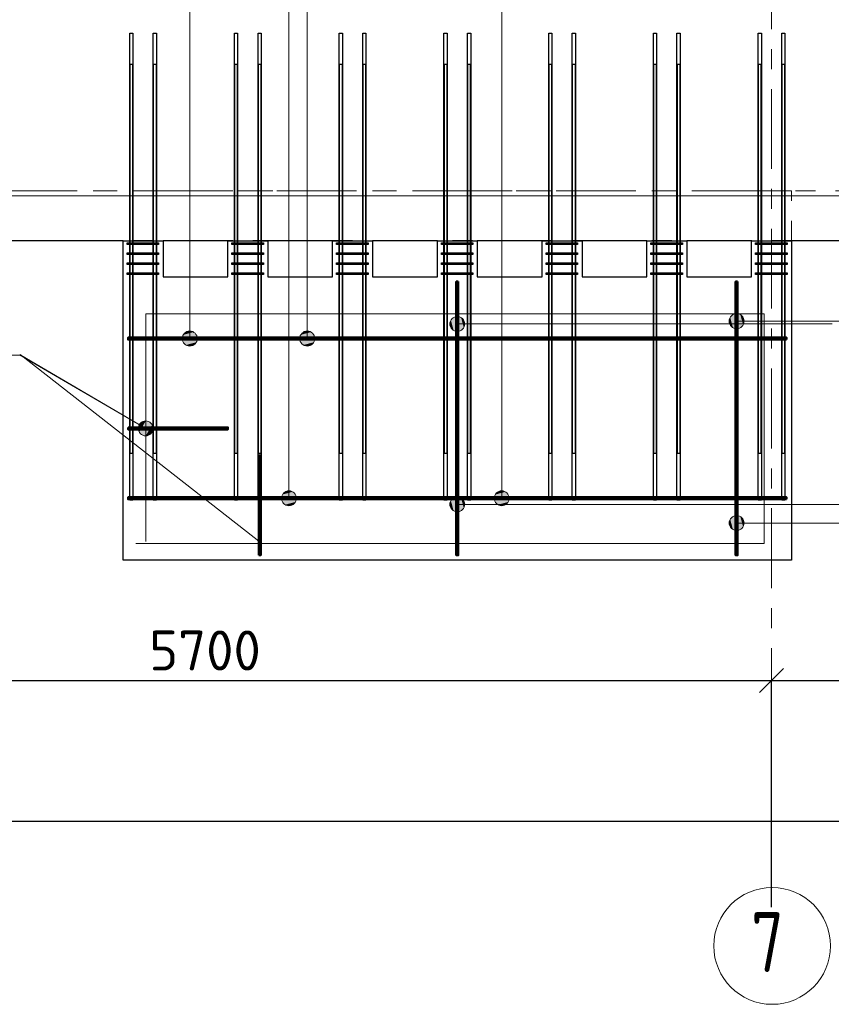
# Model space of a CAD drawing. Header units: metres. Extents: x -38 to 100, y -15 to 21.
# Tile 5 of 246: x 15.68 to 19.75, y -4.07 to 0.86. Entities that reach past the tile are written whole.
import ezdxf

# ---------------------------------------------------------------- set-up
doc = ezdxf.new("R2010")
doc.units = ezdxf.units.M
doc.header["$PDMODE"] = 65
for name, pattern in [('______11', [0.5, 0.4, -0.05, 0, -0.05]), ('______2', [0.0405, 0.03, -0.0105]), ('______3', [0.5, 0.4, -0.1]), ('______5', [1.1, 0.8, -0.1, 0.1, -0.1])]:
    doc.linetypes.add(name, pattern=pattern)
for name, color, linetype, lineweight in [('XR$1$Осевая линия (1)', 7, '______5', 13), ('XR$1$Размерная линия (1)', 7, 'Continuous', 13), ('XR$5$Арм. стержнями верхней зоны', 180, 'Continuous', 35), ('XR$5$Арм. стержнями нижней зоны', 180, 'Continuous', 35), ('XR$5$Арм.стержн. Арматура края', 96, 'Continuous', 35), ('XR$5$Арм.стержн. Хомут', 240, 'Continuous', 35), ('XR$5$Арм.стержн.горизонт. 1', 180, 'Continuous', 35), ('XR$5$Арм.стержн.горизонт. 2', 202, 'Continuous', 35), ('XR$5$Балка (1)', 7, '______3', 13), ('XR$5$Общий слой (1)_1', 7, 'Continuous', 13), ('XR$5$Перекрытие (1)', 7, 'Continuous', 35), ('XR$7$Арм. стержнями верхней зоны', 180, 'Continuous', 35), ('XR$7$Арм. стержнями нижней зоны', 180, 'Continuous', 35), ('XR$7$Арм.стержн. Арматура края', 96, 'Continuous', 35), ('XR$7$Арм.стержн. Хомут', 240, 'Continuous', 35), ('XR$7$Арм.стержн.горизонт. 1', 180, 'Continuous', 35), ('XR$7$Арм.стержн.горизонт. 2', 202, 'Continuous', 35), ('XR$7$Балка (1)', 7, '______3', 13), ('XR$7$Общий слой (1)_1', 7, 'Continuous', 13), ('XR$7$Перекрытие (1)', 7, 'Continuous', 35)]:
    doc.layers.add(name, color=color, linetype=linetype, lineweight=lineweight)
doc.styles.add('ISOCPEUR', font='txt')
doc.dimstyles.new('DIMSTYLE_3', dxfattribs={"dimtxt": 0.2, "dimasz": 0.2, "dimexe": 0, "dimexo": 0, "dimgap": 0.1, "dimtad": 2, "dimdec": 0, "dimlfac": 1000, "dimrnd": 5, "dimzin": 12, "dimdsep": 46, "dimtxsty": 'ISOCPEUR', "dimblk1": 'ALL_ML_STRICH', "dimblk2": 'ALL_ML_STRICH', "dimsah": 1, "dimcen": 0, "dimclrd": 7, "dimclre": 256, "dimclrt": 7, "dimadec": 0, "dimazin": 0, "dimtfac": 1, "dimtdec": 0, "dimtix": 1, "dimtmove": 2, "dimatfit": 3, "dimfxl": 0, "dimtzin": 0, "dimlwd": 0, "dimlwe": -3, "dimarcsym": 0})

# ---------------------------------------------------------------- blocks, each defined once
blk = doc.blocks.new('ALL_ML_STRICH')
at = {"color": 0, "linetype": 'ByBlock', "lineweight": -2}
for p, q in [((0, -0.5), (0, 0.5)), ((-0.3, -0.3), (0.3, 0.3)), ((-1, 0), (0.5, 0))]:
    blk.add_line(p, q, dxfattribs=at)
blk = doc.blocks.new('*D11')
at = {"layer": 'DEFPOINTS', "color": 7, "linetype": 'Continuous', "lineweight": 13, "transparency": 33554687}
for p in [(0.5, -3.1033), (61.6, -3.1401), (0.5, -3.1563)]:
    blk.add_point(p, dxfattribs=at)
at = {"layer": 'XR$1$Размерная линия (1)', "color": 9, "linetype": 'Continuous', "lineweight": -2, "true_color": 0xc7c7c7, "transparency": 33554687}
for p, q in [((0.5, -3.1233), (0.5, -3.1563)), ((61.6, -3.1563), (61.6, -3.1563))]:
    blk.add_line(p, q, dxfattribs=at)
at = {"layer": 'XR$1$Размерная линия (1)', "color": 7, "linetype": 'Continuous', "lineweight": -2, "transparency": 33554687}
blk.add_line((0.5, -3.1563), (61.6, -3.1563), dxfattribs=at)
at = {"layer": 'XR$1$Размерная линия (1)', "color": 7, "linetype": 'Continuous', "lineweight": 13, "transparency": 33554687, "xscale": 0.2, "yscale": 0.2, "zscale": 0.2, "rotation": 180}
blk.add_blockref('ALL_ML_STRICH', (0.5, -3.1563), dxfattribs=at)
at = {"layer": 'XR$1$Размерная линия (1)', "color": 7, "linetype": 'Continuous', "lineweight": 13, "transparency": 33554687, "xscale": 0.2, "yscale": 0.2, "zscale": 0.2}
blk.add_blockref('ALL_ML_STRICH', (61.6, -3.1563), dxfattribs=at)
at = {"layer": 'XR$1$Размерная линия (1)', "color": 7, "linetype": 'Continuous', "lineweight": 13, "transparency": 33554687, "insert": (31.1, -3.0063), "char_height": 0.2, "width": 1, "attachment_point": 5, "style": 'ISOCPEUR'}
blk.add_mtext('\\A1;{61100}', dxfattribs=at)
blk = doc.blocks.new('*D15')
at = {"layer": 'DEFPOINTS', "color": 7, "linetype": 'Continuous', "lineweight": 13, "transparency": 33554687}
for p in [(13.75, -2.452), (13.75, -3.5132), (19.45, -3.6075)]:
    blk.add_point(p, dxfattribs=at)
at = {"layer": 'XR$1$Размерная линия (1)', "color": 9, "linetype": 'Continuous', "lineweight": -2, "true_color": 0xc7c7c7, "transparency": 33554687}
for p, q in [((13.75, -3.4932), (13.75, -2.452)), ((19.45, -3.5875), (19.45, -2.452))]:
    blk.add_line(p, q, dxfattribs=at)
at = {"layer": 'XR$1$Размерная линия (1)', "color": 7, "linetype": 'Continuous', "lineweight": -2, "transparency": 33554687}
blk.add_line((13.75, -2.452), (19.45, -2.452), dxfattribs=at)
at = {"layer": 'XR$1$Размерная линия (1)', "color": 7, "linetype": 'Continuous', "lineweight": 13, "transparency": 33554687, "xscale": 0.2, "yscale": 0.2, "zscale": 0.2, "rotation": 180}
blk.add_blockref('ALL_ML_STRICH', (13.75, -2.452), dxfattribs=at)
at = {"layer": 'XR$1$Размерная линия (1)', "color": 7, "linetype": 'Continuous', "lineweight": 13, "transparency": 33554687, "xscale": 0.2, "yscale": 0.2, "zscale": 0.2}
blk.add_blockref('ALL_ML_STRICH', (19.45, -2.452), dxfattribs=at)
at = {"layer": 'XR$1$Размерная линия (1)', "color": 7, "linetype": 'Continuous', "lineweight": 13, "transparency": 33554687, "insert": (16.61, -2.302), "char_height": 0.2, "width": 0.8, "attachment_point": 5, "style": 'ISOCPEUR'}
blk.add_mtext('\\A1;{5700}', dxfattribs=at)
blk = doc.blocks.new('*D16')
at = {"layer": 'DEFPOINTS', "color": 7, "linetype": 'Continuous', "lineweight": 13, "transparency": 33554687}
for p in [(19.45, -2.452), (23.95, -3.5208), (19.45, -3.6075)]:
    blk.add_point(p, dxfattribs=at)
at = {"layer": 'XR$1$Размерная линия (1)', "color": 9, "linetype": 'Continuous', "lineweight": -2, "true_color": 0xc7c7c7, "transparency": 33554687}
for p, q in [((19.45, -3.5875), (19.45, -2.452)), ((23.95, -3.5008), (23.95, -2.452))]:
    blk.add_line(p, q, dxfattribs=at)
at = {"layer": 'XR$1$Размерная линия (1)', "color": 7, "linetype": 'Continuous', "lineweight": -2, "transparency": 33554687}
blk.add_line((19.45, -2.452), (23.95, -2.452), dxfattribs=at)
at = {"layer": 'XR$1$Размерная линия (1)', "color": 7, "linetype": 'Continuous', "lineweight": 13, "transparency": 33554687, "xscale": 0.2, "yscale": 0.2, "zscale": 0.2, "rotation": 180}
blk.add_blockref('ALL_ML_STRICH', (19.45, -2.452), dxfattribs=at)
at = {"layer": 'XR$1$Размерная линия (1)', "color": 7, "linetype": 'Continuous', "lineweight": 13, "transparency": 33554687, "xscale": 0.2, "yscale": 0.2, "zscale": 0.2}
blk.add_blockref('ALL_ML_STRICH', (23.95, -2.452), dxfattribs=at)
at = {"layer": 'XR$1$Размерная линия (1)', "color": 7, "linetype": 'Continuous', "lineweight": 13, "transparency": 33554687, "insert": (21.7, -2.302), "char_height": 0.2, "width": 0.8, "attachment_point": 5, "style": 'ISOCPEUR'}
blk.add_mtext('\\A1;{4500}', dxfattribs=at)

msp = doc.modelspace()

# ---------------------------------------------------------------- hatches: boundary and pattern name
at = {"layer": 'XR$5$Арм. стержнями верхней зоны', "linetype": 'Continuous', "lineweight": 13, "transparency": 33554687}
for points in [[(18.1294, -1.521), (18.0649, -1.521), (18.0596, -1.5398)], [(18.1294, -1.521), (18.0596, -1.5398), (18.1346, -1.5398)], [(18.1159, -1.5075), (18.0784, -1.5075), (18.0649, -1.521)], [(18.1159, -1.5075), (18.0649, -1.521), (18.1294, -1.521)], [(18.0784, -1.5075), (18.1159, -1.5075), (18.0971, -1.5023)], [(18.1346, -1.5398), (18.0596, -1.5398), (18.0649, -1.5585)], [(18.1346, -1.5398), (18.0649, -1.5585), (18.1294, -1.5585)], [(18.1294, -1.5585), (18.0649, -1.5585), (18.0784, -1.572)], [(18.1294, -1.5585), (18.0784, -1.572), (18.1159, -1.572)], [(18.1159, -1.572), (18.0784, -1.572), (18.0971, -1.5773)], [(19.2747, -1.7014), (19.2747, -1.6264), (19.256, -1.6317)], [(19.2935, -1.6962), (19.2935, -1.6317), (19.2747, -1.6264)], [(19.2935, -1.6962), (19.2747, -1.6264), (19.2747, -1.7014)], [(19.2425, -1.6827), (19.2425, -1.6452), (19.2372, -1.6639)], [(19.256, -1.6962), (19.256, -1.6317), (19.2425, -1.6452)], [(19.256, -1.6962), (19.2425, -1.6452), (19.2425, -1.6827)], [(19.2747, -1.7014), (19.256, -1.6317), (19.256, -1.6962)], [(19.307, -1.6827), (19.307, -1.6452), (19.2935, -1.6317)], [(19.307, -1.6827), (19.2935, -1.6317), (19.2935, -1.6962)], [(19.307, -1.6452), (19.307, -1.6827), (19.3122, -1.6639)]]:
    msp.add_hatch(color=7, dxfattribs=at).paths.add_polyline_path(points)
at = {"layer": 'XR$5$Арм. стержнями нижней зоны', "linetype": 'Continuous', "lineweight": 13, "transparency": 33554687}
for points in [[(17.856, -0.6988), (17.856, -0.6343), (17.8425, -0.6478)], [(17.8747, -0.7041), (17.8747, -0.6291), (17.856, -0.6343)], [(17.8747, -0.7041), (17.856, -0.6343), (17.856, -0.6988)], [(17.8935, -0.6988), (17.8935, -0.6343), (17.8747, -0.6291)], [(17.8935, -0.6988), (17.8747, -0.6291), (17.8747, -0.7041)], [(17.907, -0.6853), (17.907, -0.6478), (17.8935, -0.6343)], [(17.907, -0.6853), (17.8935, -0.6343), (17.8935, -0.6988)], [(17.8425, -0.6853), (17.8425, -0.6478), (17.8372, -0.6666)], [(17.856, -0.6988), (17.8425, -0.6478), (17.8425, -0.6853)], [(17.907, -0.6478), (17.907, -0.6853), (17.9122, -0.6666)], [(17.1546, -0.721), (17.0901, -0.721), (17.0848, -0.7398)], [(17.1546, -0.721), (17.0848, -0.7398), (17.1598, -0.7398)], [(17.1411, -0.7075), (17.1036, -0.7075), (17.0901, -0.721)], [(17.1411, -0.7075), (17.0901, -0.721), (17.1546, -0.721)], [(17.1036, -0.7075), (17.1411, -0.7075), (17.1223, -0.7023)], [(17.1598, -0.7398), (17.0848, -0.7398), (17.0901, -0.7585)], [(17.1598, -0.7398), (17.0901, -0.7585), (17.1546, -0.7585)], [(17.1546, -0.7585), (17.0901, -0.7585), (17.1036, -0.772)], [(17.1546, -0.7585), (17.1036, -0.772), (17.1411, -0.772)], [(17.1411, -0.772), (17.1036, -0.772), (17.1223, -0.7773)]]:
    msp.add_hatch(color=7, dxfattribs=at).paths.add_polyline_path(points)
at = {"layer": 'XR$5$Арм.стержн. Арматура края', "linetype": 'Continuous', "lineweight": 13, "transparency": 33554687}
for points in [[(16.2755, -1.1896), (16.2945, -1.1573), (16.2805, -1.1708)], [(16.2945, -1.1573), (16.2755, -1.1896), (16.2803, -1.2081)], [(16.2945, -1.1573), (16.2803, -1.2081), (16.313, -1.1525)], [(16.313, -1.1525), (16.2803, -1.2081), (16.2938, -1.2221)], [(16.313, -1.1525), (16.2938, -1.2221), (16.3318, -1.1574)], [(16.3318, -1.1574), (16.2938, -1.2221), (16.3127, -1.2271)], [(16.3318, -1.1574), (16.3127, -1.2271), (16.3453, -1.1714)], [(16.3453, -1.1714), (16.3127, -1.2271), (16.3311, -1.2223)], [(16.3453, -1.1714), (16.3311, -1.2223), (16.3501, -1.1899)], [(16.3501, -1.1899), (16.3311, -1.2223), (16.3452, -1.2087)]]:
    msp.add_hatch(color=7, dxfattribs=at).paths.add_polyline_path(points)
at = {"layer": 'XR$7$Арм. стержнями верхней зоны', "linetype": 'Continuous', "lineweight": 13, "transparency": 33554687}
for points in [[(19.2425, -0.6713), (19.2425, -0.6338), (19.2372, -0.6526)], [(19.256, -0.6848), (19.256, -0.6203), (19.2425, -0.6338)], [(19.256, -0.6848), (19.2425, -0.6338), (19.2425, -0.6713)], [(19.2747, -0.6901), (19.2747, -0.6151), (19.256, -0.6203)], [(19.2747, -0.6901), (19.256, -0.6203), (19.256, -0.6848)], [(19.2935, -0.6848), (19.2935, -0.6203), (19.2747, -0.6151)], [(19.2935, -0.6848), (19.2747, -0.6151), (19.2747, -0.6901)], [(19.307, -0.6713), (19.307, -0.6338), (19.2935, -0.6203)], [(19.307, -0.6713), (19.2935, -0.6203), (19.2935, -0.6848)], [(19.307, -0.6338), (19.307, -0.6713), (19.3122, -0.6526)], [(17.0627, -1.521), (16.9982, -1.521), (16.993, -1.5398)], [(17.0627, -1.521), (16.993, -1.5398), (17.068, -1.5398)], [(17.0492, -1.5075), (17.0117, -1.5075), (16.9982, -1.521)], [(17.0492, -1.5075), (16.9982, -1.521), (17.0627, -1.521)], [(17.0117, -1.5075), (17.0492, -1.5075), (17.0305, -1.5023)], [(17.068, -1.5398), (16.993, -1.5398), (16.9982, -1.5585)], [(17.068, -1.5398), (16.9982, -1.5585), (17.0627, -1.5585)], [(17.0627, -1.5585), (16.9982, -1.5585), (17.0117, -1.572)], [(17.0627, -1.5585), (17.0117, -1.572), (17.0492, -1.572)], [(17.0492, -1.572), (17.0117, -1.572), (17.0305, -1.5773)]]:
    msp.add_hatch(color=7, dxfattribs=at).paths.add_polyline_path(points)
at = {"layer": 'XR$7$Арм. стержнями нижней зоны', "linetype": 'Continuous', "lineweight": 13, "transparency": 33554687}
for points in [[(16.566, -0.721), (16.5015, -0.721), (16.4963, -0.7398)], [(16.566, -0.721), (16.4963, -0.7398), (16.5713, -0.7398)], [(16.5525, -0.7075), (16.515, -0.7075), (16.5015, -0.721)], [(16.5525, -0.7075), (16.5015, -0.721), (16.566, -0.721)], [(16.515, -0.7075), (16.5525, -0.7075), (16.5338, -0.7023)], [(16.5713, -0.7398), (16.4963, -0.7398), (16.5015, -0.7585)], [(16.5713, -0.7398), (16.5015, -0.7585), (16.566, -0.7585)], [(16.566, -0.7585), (16.5015, -0.7585), (16.515, -0.772)], [(16.566, -0.7585), (16.515, -0.772), (16.5525, -0.772)], [(16.5525, -0.772), (16.515, -0.772), (16.5338, -0.7773)], [(17.8425, -1.589), (17.8425, -1.5515), (17.8372, -1.5702)], [(17.856, -1.6025), (17.856, -1.538), (17.8425, -1.5515)], [(17.856, -1.6025), (17.8425, -1.5515), (17.8425, -1.589)], [(17.8747, -1.6077), (17.8747, -1.5327), (17.856, -1.538)], [(17.8747, -1.6077), (17.856, -1.538), (17.856, -1.6025)], [(17.8935, -1.6025), (17.8935, -1.538), (17.8747, -1.5327)], [(17.8935, -1.6025), (17.8747, -1.5327), (17.8747, -1.6077)], [(17.907, -1.589), (17.907, -1.5515), (17.8935, -1.538)], [(17.907, -1.589), (17.8935, -1.538), (17.8935, -1.6025)], [(17.907, -1.5515), (17.907, -1.589), (17.9122, -1.5702)]]:
    msp.add_hatch(color=7, dxfattribs=at).paths.add_polyline_path(points)
at = {"layer": 'XR$7$Арм.стержн. Арматура края', "linetype": 'Continuous', "lineweight": 13, "transparency": 33554687}
for points in [[(16.2755, -1.1897), (16.2944, -1.1573), (16.2804, -1.1709)], [(16.2944, -1.1573), (16.2755, -1.1897), (16.2804, -1.2082)], [(16.2944, -1.1573), (16.2804, -1.2082), (16.3129, -1.1525)], [(16.3129, -1.1525), (16.2804, -1.2082), (16.2939, -1.2222)], [(16.3129, -1.1525), (16.2939, -1.2222), (16.3317, -1.1574)], [(16.3317, -1.1574), (16.2939, -1.2222), (16.3128, -1.2271)], [(16.3317, -1.1574), (16.3128, -1.2271), (16.3453, -1.1713)], [(16.3453, -1.1713), (16.3128, -1.2271), (16.3312, -1.2222)], [(16.3453, -1.1713), (16.3312, -1.2222), (16.3501, -1.1898)], [(16.3501, -1.1898), (16.3312, -1.2222), (16.3452, -1.2086)]]:
    msp.add_hatch(color=7, dxfattribs=at).paths.add_polyline_path(points)

# ---------------------------------------------------------------- linework, layer by layer
at = {"layer": 'XR$1$Осевая линия (1)', "color": 253, "linetype": '______11', "lineweight": 13, "true_color": 0xa0a0a0, "transparency": 33554687}
for p, q in [((19.45, -3.39), (19.45, 8.13)), ((-2.63, 0), (62.6, 0))]:
    msp.add_line(p, q, dxfattribs=at)
at = {"layer": 'XR$1$Осевая линия (1)', "color": 7, "linetype": 'Continuous', "lineweight": 13, "transparency": 33554687}
msp.add_circle((19.4524, -3.7819), 0.2924, dxfattribs=at)
at = {"layer": 'XR$5$Арм. стержнями верхней зоны', "color": 7, "linetype": 'Continuous', "lineweight": 13, "transparency": 33554687}
for p, q in [((18.0971, 1.3541), (18.0971, -1.5398)), ((18.0971, -1.5023), (18.0971, -1.5023)), ((18.0596, -1.5398), (18.0596, -1.5398)), ((18.0971, -1.5773), (18.0971, -1.5773)), ((18.1346, -1.5398), (18.1346, -1.5398)), ((19.2747, -1.6264), (19.2747, -1.6264)), ((19.2372, -1.6639), (19.2372, -1.6639)), ((19.7882, -1.6639), (19.2747, -1.6639)), ((19.3122, -1.6639), (19.3122, -1.6639)), ((19.2747, -1.7014), (19.2747, -1.7014))]:
    msp.add_line(p, q, dxfattribs=at)
at = {"layer": 'XR$5$Арм. стержнями верхней зоны', "color": 4, "linetype": 'Continuous', "lineweight": 50, "transparency": 33554687}
for points in [[(19.2797, -0.4548), (19.2797, -1.8248), (19.2697, -1.8248), (19.2697, -0.4548), (19.2797, -0.4548)], [(19.5247, -1.5448), (16.2247, -1.5448), (16.2247, -1.5348), (19.5247, -1.5348), (19.5247, -1.5448)]]:
    msp.add_lwpolyline(points, dxfattribs=at)
at = {"layer": 'XR$5$Арм. стержнями верхней зоны', "color": 7, "linetype": 'Continuous', "lineweight": 13, "transparency": 33554687}
for centre in [(18.0971, -1.5398), (19.2747, -1.6639)]:
    msp.add_circle(centre, 0.0375, dxfattribs=at)
at = {"layer": 'XR$5$Арм. стержнями нижней зоны', "color": 7, "linetype": 'Continuous', "lineweight": 13, "transparency": 33554687}
for p, q in [((17.1223, 1.3107), (17.1223, -0.7398)), ((17.8747, -0.6291), (17.8747, -0.6291)), ((17.8372, -0.6666), (17.8372, -0.6666)), ((19.7535, -0.6666), (17.8747, -0.6666)), ((17.9122, -0.6666), (17.9122, -0.6666)), ((17.1223, -0.7023), (17.1223, -0.7023)), ((17.8747, -0.7041), (17.8747, -0.7041)), ((17.0848, -0.7398), (17.0848, -0.7398)), ((17.1223, -0.7773), (17.1223, -0.7773)), ((17.1598, -0.7398), (17.1598, -0.7398))]:
    msp.add_line(p, q, dxfattribs=at)
at = {"layer": 'XR$5$Арм. стержнями нижней зоны', "color": 4, "linetype": 'Continuous', "lineweight": 50, "transparency": 33554687}
for points in [[(17.8797, -0.4548), (17.8797, -1.8248), (17.8697, -1.8248), (17.8697, -0.4548), (17.8797, -0.4548)], [(19.5247, -0.7448), (16.2247, -0.7448), (16.2247, -0.7348), (19.5247, -0.7348), (19.5247, -0.7448)]]:
    msp.add_lwpolyline(points, dxfattribs=at)
at = {"layer": 'XR$5$Арм. стержнями нижней зоны', "color": 7, "linetype": 'Continuous', "lineweight": 13, "transparency": 33554687}
for centre in [(17.8747, -0.6666), (17.1223, -0.7398)]:
    msp.add_circle(centre, 0.0375, dxfattribs=at)
at = {"layer": 'XR$5$Арм.стержн. Арматура края', "color": 7, "linetype": 'Continuous', "lineweight": 13, "transparency": 33554687}
for p, q in [((13.8469, -0.8223), (15.6869, -0.8223)), ((15.6869, -0.8223), (16.3128, -1.1898)), ((16.2805, -1.1708), (16.2805, -1.1708)), ((16.3318, -1.1574), (16.3318, -1.1574)), ((16.2938, -1.2221), (16.2938, -1.2221)), ((16.3452, -1.2087), (16.3452, -1.2087))]:
    msp.add_line(p, q, dxfattribs=at)
at = {"layer": 'XR$5$Арм.стержн. Арматура края', "color": 4, "linetype": 'Continuous', "lineweight": 50, "transparency": 33554687}
for points in [[(16.2247, -1.1848), (16.7247, -1.1848), (16.7247, -1.1948), (16.2247, -1.1948), (16.2247, -1.1848)], [(16.8797, -1.8248), (16.8797, -1.3248), (16.8897, -1.3248), (16.8897, -1.8248), (16.8797, -1.8248)]]:
    msp.add_lwpolyline(points, dxfattribs=at)
at = {"layer": 'XR$5$Арм.стержн. Арматура края', "color": 7, "linetype": 'Continuous', "lineweight": 13, "transparency": 33554687}
msp.add_circle((16.3128, -1.1898), 0.0375, dxfattribs=at)
at = {"layer": 'XR$5$Арм.стержн. Хомут', "color": 40, "linetype": 'Continuous', "lineweight": 25, "transparency": 33554687}
for points in [[(16.2197, -0.2608), (16.3777, -0.2608), (16.3777, -0.2688), (16.2197, -0.2688), (16.2197, -0.2608)], [(16.7447, -0.2608), (16.9027, -0.2608), (16.9027, -0.2688), (16.7447, -0.2688), (16.7447, -0.2608)], [(17.2697, -0.2608), (17.4277, -0.2608), (17.4277, -0.2688), (17.2697, -0.2688), (17.2697, -0.2608)], [(17.7947, -0.2608), (17.9527, -0.2608), (17.9527, -0.2688), (17.7947, -0.2688), (17.7947, -0.2608)], [(18.3197, -0.2608), (18.4777, -0.2608), (18.4777, -0.2688), (18.3197, -0.2688), (18.3197, -0.2608)], [(18.8447, -0.2608), (19.0027, -0.2608), (19.0027, -0.2688), (18.8447, -0.2688), (18.8447, -0.2608)], [(19.3697, -0.2608), (19.5277, -0.2608), (19.5277, -0.2688), (19.3697, -0.2688), (19.3697, -0.2608)], [(16.2197, -0.3108), (16.3777, -0.3108), (16.3777, -0.3188), (16.2197, -0.3188), (16.2197, -0.3108)], [(16.7447, -0.3108), (16.9027, -0.3108), (16.9027, -0.3188), (16.7447, -0.3188), (16.7447, -0.3108)], [(17.2697, -0.3108), (17.4277, -0.3108), (17.4277, -0.3188), (17.2697, -0.3188), (17.2697, -0.3108)], [(17.7947, -0.3108), (17.9527, -0.3108), (17.9527, -0.3188), (17.7947, -0.3188), (17.7947, -0.3108)], [(18.3197, -0.3108), (18.4777, -0.3108), (18.4777, -0.3188), (18.3197, -0.3188), (18.3197, -0.3108)], [(18.8447, -0.3108), (19.0027, -0.3108), (19.0027, -0.3188), (18.8447, -0.3188), (18.8447, -0.3108)], [(19.3697, -0.3108), (19.5277, -0.3108), (19.5277, -0.3188), (19.3697, -0.3188), (19.3697, -0.3108)], [(16.2197, -0.3608), (16.3777, -0.3608), (16.3777, -0.3688), (16.2197, -0.3688), (16.2197, -0.3608)], [(16.7447, -0.3608), (16.9027, -0.3608), (16.9027, -0.3688), (16.7447, -0.3688), (16.7447, -0.3608)], [(17.2697, -0.3608), (17.4277, -0.3608), (17.4277, -0.3688), (17.2697, -0.3688), (17.2697, -0.3608)], [(17.7947, -0.3608), (17.9527, -0.3608), (17.9527, -0.3688), (17.7947, -0.3688), (17.7947, -0.3608)], [(18.3197, -0.3608), (18.4777, -0.3608), (18.4777, -0.3688), (18.3197, -0.3688), (18.3197, -0.3608)], [(18.8447, -0.3608), (19.0027, -0.3608), (19.0027, -0.3688), (18.8447, -0.3688), (18.8447, -0.3608)], [(19.3697, -0.3608), (19.5277, -0.3608), (19.5277, -0.3688), (19.3697, -0.3688), (19.3697, -0.3608)], [(16.2197, -0.4108), (16.3777, -0.4108), (16.3777, -0.4188), (16.2197, -0.4188), (16.2197, -0.4108)], [(16.7447, -0.4108), (16.9027, -0.4108), (16.9027, -0.4188), (16.7447, -0.4188), (16.7447, -0.4108)], [(17.2697, -0.4108), (17.4277, -0.4108), (17.4277, -0.4188), (17.2697, -0.4188), (17.2697, -0.4108)], [(17.7947, -0.4108), (17.9527, -0.4108), (17.9527, -0.4188), (17.7947, -0.4188), (17.7947, -0.4108)], [(18.3197, -0.4108), (18.4777, -0.4108), (18.4777, -0.4188), (18.3197, -0.4188), (18.3197, -0.4108)], [(18.8447, -0.4108), (19.0027, -0.4108), (19.0027, -0.4188), (18.8447, -0.4188), (18.8447, -0.4108)], [(19.3697, -0.4108), (19.5277, -0.4108), (19.5277, -0.4188), (19.3697, -0.4188), (19.3697, -0.4108)]]:
    msp.add_lwpolyline(points, dxfattribs=at)
at = {"layer": 'XR$5$Арм.стержн.горизонт. 1', "color": 7, "linetype": 'Continuous', "lineweight": 25, "transparency": 33554687}
for points in [[(16.2487, 0.7902), (16.2487, -1.5498), (16.2327, -1.5498), (16.2327, 0.7902), (16.2487, 0.7902)], [(16.3667, 0.7902), (16.3667, -1.5498), (16.3507, -1.5498), (16.3507, 0.7902), (16.3667, 0.7902)], [(16.7737, 0.7902), (16.7737, -1.5498), (16.7577, -1.5498), (16.7577, 0.7902), (16.7737, 0.7902)], [(16.8917, 0.7902), (16.8917, -1.5498), (16.8757, -1.5498), (16.8757, 0.7902), (16.8917, 0.7902)], [(17.2987, 0.7902), (17.2987, -1.5498), (17.2827, -1.5498), (17.2827, 0.7902), (17.2987, 0.7902)], [(17.4167, 0.7902), (17.4167, -1.5498), (17.4007, -1.5498), (17.4007, 0.7902), (17.4167, 0.7902)], [(17.8237, 0.7902), (17.8237, -1.5498), (17.8077, -1.5498), (17.8077, 0.7902), (17.8237, 0.7902)], [(17.9417, 0.7902), (17.9417, -1.5498), (17.9257, -1.5498), (17.9257, 0.7902), (17.9417, 0.7902)], [(18.3487, 0.7902), (18.3487, -1.5498), (18.3327, -1.5498), (18.3327, 0.7902), (18.3487, 0.7902)], [(18.4667, 0.7902), (18.4667, -1.5498), (18.4507, -1.5498), (18.4507, 0.7902), (18.4667, 0.7902)], [(18.8737, 0.7902), (18.8737, -1.5498), (18.8577, -1.5498), (18.8577, 0.7902), (18.8737, 0.7902)], [(18.9917, 0.7902), (18.9917, -1.5498), (18.9757, -1.5498), (18.9757, 0.7902), (18.9917, 0.7902)], [(19.3987, 0.7902), (19.3987, -1.5498), (19.3827, -1.5498), (19.3827, 0.7902), (19.3987, 0.7902)], [(19.5167, 0.7902), (19.5167, -1.5498), (19.5007, -1.5498), (19.5007, 0.7902), (19.5167, 0.7902)]]:
    msp.add_lwpolyline(points, dxfattribs=at)
at = {"layer": 'XR$5$Арм.стержн.горизонт. 2', "color": 34, "linetype": 'Continuous', "lineweight": 25, "transparency": 33554687}
for points in [[(16.2347, -1.3148), (16.2347, 0.6352), (16.2467, 0.6352), (16.2467, -1.3148), (16.2347, -1.3148)], [(16.3527, -1.3148), (16.3527, 0.6352), (16.3647, 0.6352), (16.3647, -1.3148), (16.3527, -1.3148)], [(16.7597, -1.3148), (16.7597, 0.6352), (16.7717, 0.6352), (16.7717, -1.3148), (16.7597, -1.3148)], [(16.8777, -1.3148), (16.8777, 0.6352), (16.8897, 0.6352), (16.8897, -1.3148), (16.8777, -1.3148)], [(17.2847, -1.3148), (17.2847, 0.6352), (17.2967, 0.6352), (17.2967, -1.3148), (17.2847, -1.3148)], [(17.4027, -1.3148), (17.4027, 0.6352), (17.4147, 0.6352), (17.4147, -1.3148), (17.4027, -1.3148)], [(17.8097, -1.3148), (17.8097, 0.6352), (17.8217, 0.6352), (17.8217, -1.3148), (17.8097, -1.3148)], [(17.9277, -1.3148), (17.9277, 0.6352), (17.9397, 0.6352), (17.9397, -1.3148), (17.9277, -1.3148)], [(18.3347, -1.3148), (18.3347, 0.6352), (18.3467, 0.6352), (18.3467, -1.3148), (18.3347, -1.3148)], [(18.4527, -1.3148), (18.4527, 0.6352), (18.4647, 0.6352), (18.4647, -1.3148), (18.4527, -1.3148)], [(18.8597, -1.3148), (18.8597, 0.6352), (18.8717, 0.6352), (18.8717, -1.3148), (18.8597, -1.3148)], [(18.9777, -1.3148), (18.9777, 0.6352), (18.9897, 0.6352), (18.9897, -1.3148), (18.9777, -1.3148)], [(19.3847, -1.3148), (19.3847, 0.6352), (19.3967, 0.6352), (19.3967, -1.3148), (19.3847, -1.3148)], [(19.5027, -1.3148), (19.5027, 0.6352), (19.5147, 0.6352), (19.5147, -1.3148), (19.5027, -1.3148)]]:
    msp.add_lwpolyline(points, dxfattribs=at)
at = {"layer": 'XR$5$Балка (1)', "color": 7, "linetype": '______2', "lineweight": 18, "transparency": 33554687}
for p, q in [((19.55, 0.0002), (13.6501, 0.0002)), ((19.55, -0.2498), (19.55, 0.0002)), ((16.1997, -0.2498), (16.3997, -0.2498)), ((16.7247, -0.2498), (16.9247, -0.2498)), ((17.2497, -0.2498), (17.4497, -0.2498)), ((17.7747, -0.2498), (17.9747, -0.2498)), ((18.2997, -0.2498), (18.4997, -0.2498)), ((18.8247, -0.2498), (19.0247, -0.2498)), ((19.3497, -0.2498), (19.55, -0.2498))]:
    msp.add_line(p, q, dxfattribs=at)
at = {"layer": 'XR$5$Общий слой (1)_1', "color": 7, "linetype": 'Continuous', "lineweight": 13, "transparency": 33554687}
msp.add_line((16.8947, -1.7662), (15.6828, -0.82), dxfattribs=at)
for points in [[(32.4113, 8.4245), (32.4113, -0.0255), (0.2713, -0.0255)], [(16.3128, -1.7562), (16.3128, -0.6162), (19.4128, -0.6162), (19.4128, -1.7662), (16.2628, -1.7662)]]:
    msp.add_lwpolyline(points, dxfattribs=at)
at = {"layer": 'XR$5$Перекрытие (1)', "color": 7, "linetype": 'Continuous', "lineweight": 25, "transparency": 33554687}
for p, q in [((16.1997, -0.2498), (13.6501, -0.2498)), ((16.1997, -0.4298), (16.1997, -0.2498)), ((16.3997, -0.2498), (16.3997, -0.4298)), ((16.7247, -0.2498), (16.3997, -0.2498)), ((16.7247, -0.4298), (16.7247, -0.2498)), ((16.9247, -0.2498), (16.9247, -0.4298)), ((17.2497, -0.2498), (16.9247, -0.2498)), ((17.2497, -0.4298), (17.2497, -0.2498)), ((17.4497, -0.2498), (17.4497, -0.4298)), ((17.7747, -0.2498), (17.4497, -0.2498)), ((17.7747, -0.4298), (17.7747, -0.2498)), ((17.9747, -0.2498), (17.9747, -0.4298)), ((18.2997, -0.2498), (17.9747, -0.2498)), ((18.2997, -0.4298), (18.2997, -0.2498)), ((18.4997, -0.2498), (18.4997, -0.4298)), ((18.8247, -0.2498), (18.4997, -0.2498)), ((18.8247, -0.4298), (18.8247, -0.2498)), ((19.0247, -0.2498), (19.0247, -0.4298)), ((19.3497, -0.2498), (19.0247, -0.2498)), ((19.3497, -0.4298), (19.3497, -0.2498)), ((19.5497, -0.2498), (19.5497, -0.4298)), ((25.925, -0.2499), (19.55, -0.2498)), ((16.1997, -1.8498), (16.1997, -0.4298)), ((16.3997, -0.4298), (16.7247, -0.4298)), ((16.9247, -0.4298), (17.2497, -0.4298)), ((17.4497, -0.4298), (17.7747, -0.4298)), ((17.9747, -0.4298), (18.2997, -0.4298)), ((18.4997, -0.4298), (18.8247, -0.4298)), ((19.0247, -0.4298), (19.3497, -0.4298)), ((19.5497, -0.4298), (19.5497, -1.8498)), ((19.5497, -1.8498), (16.1997, -1.8498))]:
    msp.add_line(p, q, dxfattribs=at)
at = {"layer": 'XR$5$Перекрытие (1)', "color": 7, "linetype": '______2', "lineweight": 18, "transparency": 33554687}
for p, q in [((16.3997, -0.2498), (16.1997, -0.2498)), ((16.1997, -0.2498), (16.3997, -0.2498)), ((16.9247, -0.2498), (16.7247, -0.2498)), ((16.7247, -0.2498), (16.9247, -0.2498)), ((17.4497, -0.2498), (17.2497, -0.2498)), ((17.2497, -0.2498), (17.4497, -0.2498)), ((17.9747, -0.2498), (17.7747, -0.2498)), ((17.7747, -0.2498), (17.9747, -0.2498)), ((18.4997, -0.2498), (18.2997, -0.2498)), ((18.2997, -0.2498), (18.4997, -0.2498)), ((19.0247, -0.2498), (18.8247, -0.2498)), ((18.8247, -0.2498), (19.0247, -0.2498)), ((19.5497, -0.2498), (19.3497, -0.2498)), ((19.3497, -0.2498), (19.55, -0.2498))]:
    msp.add_line(p, q, dxfattribs=at)
at = {"layer": 'XR$7$Арм. стержнями верхней зоны', "color": 7, "linetype": 'Continuous', "lineweight": 13, "transparency": 33554687}
for p, q in [((17.0305, 1.2754), (17.0305, -1.5398)), ((19.2747, -0.6151), (19.2747, -0.6151)), ((19.2372, -0.6526), (19.2372, -0.6526)), ((19.8391, -0.6526), (19.2747, -0.6526)), ((19.2747, -0.6901), (19.2747, -0.6901)), ((19.3122, -0.6526), (19.3122, -0.6526)), ((17.0305, -1.5023), (17.0305, -1.5023)), ((16.993, -1.5398), (16.993, -1.5398)), ((17.0305, -1.5773), (17.0305, -1.5773)), ((17.068, -1.5398), (17.068, -1.5398))]:
    msp.add_line(p, q, dxfattribs=at)
at = {"layer": 'XR$7$Арм. стержнями верхней зоны', "color": 4, "linetype": 'Continuous', "lineweight": 50, "transparency": 33554687}
for points in [[(19.2797, -0.4548), (19.2797, -1.8248), (19.2697, -1.8248), (19.2697, -0.4548), (19.2797, -0.4548)], [(19.5247, -1.5448), (16.2247, -1.5448), (16.2247, -1.5348), (19.5247, -1.5348), (19.5247, -1.5448)]]:
    msp.add_lwpolyline(points, dxfattribs=at)
at = {"layer": 'XR$7$Арм. стержнями верхней зоны', "color": 7, "linetype": 'Continuous', "lineweight": 13, "transparency": 33554687}
for centre in [(19.2747, -0.6526), (17.0305, -1.5398)]:
    msp.add_circle(centre, 0.0375, dxfattribs=at)
at = {"layer": 'XR$7$Арм. стержнями нижней зоны', "color": 7, "linetype": 'Continuous', "lineweight": 13, "transparency": 33554687}
for p, q in [((16.5338, 1.2213), (16.5338, -0.7398)), ((16.5338, -0.7023), (16.5338, -0.7023)), ((16.4963, -0.7398), (16.4963, -0.7398)), ((16.5338, -0.7773), (16.5338, -0.7773)), ((16.5713, -0.7398), (16.5713, -0.7398)), ((17.8372, -1.5702), (17.8372, -1.5702)), ((17.8747, -1.5327), (17.8747, -1.5327)), ((19.8298, -1.5702), (17.8747, -1.5702)), ((17.9122, -1.5702), (17.9122, -1.5702)), ((17.8747, -1.6077), (17.8747, -1.6077))]:
    msp.add_line(p, q, dxfattribs=at)
at = {"layer": 'XR$7$Арм. стержнями нижней зоны', "color": 4, "linetype": 'Continuous', "lineweight": 50, "transparency": 33554687}
for points in [[(17.8797, -0.4548), (17.8797, -1.8248), (17.8697, -1.8248), (17.8697, -0.4548), (17.8797, -0.4548)], [(19.5247, -0.7448), (16.2247, -0.7448), (16.2247, -0.7348), (19.5247, -0.7348), (19.5247, -0.7448)]]:
    msp.add_lwpolyline(points, dxfattribs=at)
at = {"layer": 'XR$7$Арм. стержнями нижней зоны', "color": 7, "linetype": 'Continuous', "lineweight": 13, "transparency": 33554687}
for centre in [(16.5338, -0.7398), (17.8747, -1.5702)]:
    msp.add_circle(centre, 0.0375, dxfattribs=at)
at = {"layer": 'XR$7$Арм.стержн. Арматура края', "color": 7, "linetype": 'Continuous', "lineweight": 13, "transparency": 33554687}
for p, q in [((15.6795, -0.8207), (16.3128, -1.1898)), ((16.2804, -1.1709), (16.2804, -1.1709)), ((16.3317, -1.1574), (16.3317, -1.1574)), ((16.2939, -1.2222), (16.2939, -1.2222)), ((16.3452, -1.2086), (16.3452, -1.2086))]:
    msp.add_line(p, q, dxfattribs=at)
at = {"layer": 'XR$7$Арм.стержн. Арматура края', "color": 4, "linetype": 'Continuous', "lineweight": 50, "transparency": 33554687}
for points in [[(16.2247, -1.1848), (16.7247, -1.1848), (16.7247, -1.1948), (16.2247, -1.1948), (16.2247, -1.1848)], [(16.8797, -1.8248), (16.8797, -1.3248), (16.8897, -1.3248), (16.8897, -1.8248), (16.8797, -1.8248)]]:
    msp.add_lwpolyline(points, dxfattribs=at)
at = {"layer": 'XR$7$Арм.стержн. Арматура края', "color": 7, "linetype": 'Continuous', "lineweight": 13, "transparency": 33554687}
msp.add_circle((16.3128, -1.1898), 0.0375, dxfattribs=at)
at = {"layer": 'XR$7$Арм.стержн. Хомут', "color": 40, "linetype": 'Continuous', "lineweight": 25, "transparency": 33554687}
for points in [[(16.2197, -0.2608), (16.3777, -0.2608), (16.3777, -0.2688), (16.2197, -0.2688), (16.2197, -0.2608)], [(16.7447, -0.2608), (16.9027, -0.2608), (16.9027, -0.2688), (16.7447, -0.2688), (16.7447, -0.2608)], [(17.2697, -0.2608), (17.4277, -0.2608), (17.4277, -0.2688), (17.2697, -0.2688), (17.2697, -0.2608)], [(17.7947, -0.2608), (17.9527, -0.2608), (17.9527, -0.2688), (17.7947, -0.2688), (17.7947, -0.2608)], [(18.3197, -0.2608), (18.4777, -0.2608), (18.4777, -0.2688), (18.3197, -0.2688), (18.3197, -0.2608)], [(18.8447, -0.2608), (19.0027, -0.2608), (19.0027, -0.2688), (18.8447, -0.2688), (18.8447, -0.2608)], [(19.3697, -0.2608), (19.5277, -0.2608), (19.5277, -0.2688), (19.3697, -0.2688), (19.3697, -0.2608)], [(16.2197, -0.3108), (16.3777, -0.3108), (16.3777, -0.3188), (16.2197, -0.3188), (16.2197, -0.3108)], [(16.7447, -0.3108), (16.9027, -0.3108), (16.9027, -0.3188), (16.7447, -0.3188), (16.7447, -0.3108)], [(17.2697, -0.3108), (17.4277, -0.3108), (17.4277, -0.3188), (17.2697, -0.3188), (17.2697, -0.3108)], [(17.7947, -0.3108), (17.9527, -0.3108), (17.9527, -0.3188), (17.7947, -0.3188), (17.7947, -0.3108)], [(18.3197, -0.3108), (18.4777, -0.3108), (18.4777, -0.3188), (18.3197, -0.3188), (18.3197, -0.3108)], [(18.8447, -0.3108), (19.0027, -0.3108), (19.0027, -0.3188), (18.8447, -0.3188), (18.8447, -0.3108)], [(19.3697, -0.3108), (19.5277, -0.3108), (19.5277, -0.3188), (19.3697, -0.3188), (19.3697, -0.3108)], [(16.2197, -0.3608), (16.3777, -0.3608), (16.3777, -0.3688), (16.2197, -0.3688), (16.2197, -0.3608)], [(16.7447, -0.3608), (16.9027, -0.3608), (16.9027, -0.3688), (16.7447, -0.3688), (16.7447, -0.3608)], [(17.2697, -0.3608), (17.4277, -0.3608), (17.4277, -0.3688), (17.2697, -0.3688), (17.2697, -0.3608)], [(17.7947, -0.3608), (17.9527, -0.3608), (17.9527, -0.3688), (17.7947, -0.3688), (17.7947, -0.3608)], [(18.3197, -0.3608), (18.4777, -0.3608), (18.4777, -0.3688), (18.3197, -0.3688), (18.3197, -0.3608)], [(18.8447, -0.3608), (19.0027, -0.3608), (19.0027, -0.3688), (18.8447, -0.3688), (18.8447, -0.3608)], [(19.3697, -0.3608), (19.5277, -0.3608), (19.5277, -0.3688), (19.3697, -0.3688), (19.3697, -0.3608)], [(16.2197, -0.4108), (16.3777, -0.4108), (16.3777, -0.4188), (16.2197, -0.4188), (16.2197, -0.4108)], [(16.7447, -0.4108), (16.9027, -0.4108), (16.9027, -0.4188), (16.7447, -0.4188), (16.7447, -0.4108)], [(17.2697, -0.4108), (17.4277, -0.4108), (17.4277, -0.4188), (17.2697, -0.4188), (17.2697, -0.4108)], [(17.7947, -0.4108), (17.9527, -0.4108), (17.9527, -0.4188), (17.7947, -0.4188), (17.7947, -0.4108)], [(18.3197, -0.4108), (18.4777, -0.4108), (18.4777, -0.4188), (18.3197, -0.4188), (18.3197, -0.4108)], [(18.8447, -0.4108), (19.0027, -0.4108), (19.0027, -0.4188), (18.8447, -0.4188), (18.8447, -0.4108)], [(19.3697, -0.4108), (19.5277, -0.4108), (19.5277, -0.4188), (19.3697, -0.4188), (19.3697, -0.4108)]]:
    msp.add_lwpolyline(points, dxfattribs=at)
at = {"layer": 'XR$7$Арм.стержн.горизонт. 1', "color": 7, "linetype": 'Continuous', "lineweight": 25, "transparency": 33554687}
for points in [[(16.2487, 0.7902), (16.2487, -1.5498), (16.2327, -1.5498), (16.2327, 0.7902), (16.2487, 0.7902)], [(16.3667, 0.7902), (16.3667, -1.5498), (16.3507, -1.5498), (16.3507, 0.7902), (16.3667, 0.7902)], [(16.7737, 0.7902), (16.7737, -1.5498), (16.7577, -1.5498), (16.7577, 0.7902), (16.7737, 0.7902)], [(16.8917, 0.7902), (16.8917, -1.5498), (16.8757, -1.5498), (16.8757, 0.7902), (16.8917, 0.7902)], [(17.2987, 0.7902), (17.2987, -1.5498), (17.2827, -1.5498), (17.2827, 0.7902), (17.2987, 0.7902)], [(17.4167, 0.7902), (17.4167, -1.5498), (17.4007, -1.5498), (17.4007, 0.7902), (17.4167, 0.7902)], [(17.8237, 0.7902), (17.8237, -1.5498), (17.8077, -1.5498), (17.8077, 0.7902), (17.8237, 0.7902)], [(17.9417, 0.7902), (17.9417, -1.5498), (17.9257, -1.5498), (17.9257, 0.7902), (17.9417, 0.7902)], [(18.3487, 0.7902), (18.3487, -1.5498), (18.3327, -1.5498), (18.3327, 0.7902), (18.3487, 0.7902)], [(18.4667, 0.7902), (18.4667, -1.5498), (18.4507, -1.5498), (18.4507, 0.7902), (18.4667, 0.7902)], [(18.8737, 0.7902), (18.8737, -1.5498), (18.8577, -1.5498), (18.8577, 0.7902), (18.8737, 0.7902)], [(18.9917, 0.7902), (18.9917, -1.5498), (18.9757, -1.5498), (18.9757, 0.7902), (18.9917, 0.7902)], [(19.3987, 0.7902), (19.3987, -1.5498), (19.3827, -1.5498), (19.3827, 0.7902), (19.3987, 0.7902)], [(19.5167, 0.7902), (19.5167, -1.5498), (19.5007, -1.5498), (19.5007, 0.7902), (19.5167, 0.7902)]]:
    msp.add_lwpolyline(points, dxfattribs=at)
at = {"layer": 'XR$7$Арм.стержн.горизонт. 2', "color": 34, "linetype": 'Continuous', "lineweight": 25, "transparency": 33554687}
for points in [[(16.2347, -1.3148), (16.2347, 0.6352), (16.2467, 0.6352), (16.2467, -1.3148), (16.2347, -1.3148)], [(16.3527, -1.3148), (16.3527, 0.6352), (16.3647, 0.6352), (16.3647, -1.3148), (16.3527, -1.3148)], [(16.7597, -1.3148), (16.7597, 0.6352), (16.7717, 0.6352), (16.7717, -1.3148), (16.7597, -1.3148)], [(16.8777, -1.3148), (16.8777, 0.6352), (16.8897, 0.6352), (16.8897, -1.3148), (16.8777, -1.3148)], [(17.2847, -1.3148), (17.2847, 0.6352), (17.2967, 0.6352), (17.2967, -1.3148), (17.2847, -1.3148)], [(17.4027, -1.3148), (17.4027, 0.6352), (17.4147, 0.6352), (17.4147, -1.3148), (17.4027, -1.3148)], [(17.8097, -1.3148), (17.8097, 0.6352), (17.8217, 0.6352), (17.8217, -1.3148), (17.8097, -1.3148)], [(17.9277, -1.3148), (17.9277, 0.6352), (17.9397, 0.6352), (17.9397, -1.3148), (17.9277, -1.3148)], [(18.3347, -1.3148), (18.3347, 0.6352), (18.3467, 0.6352), (18.3467, -1.3148), (18.3347, -1.3148)], [(18.4527, -1.3148), (18.4527, 0.6352), (18.4647, 0.6352), (18.4647, -1.3148), (18.4527, -1.3148)], [(18.8597, -1.3148), (18.8597, 0.6352), (18.8717, 0.6352), (18.8717, -1.3148), (18.8597, -1.3148)], [(18.9777, -1.3148), (18.9777, 0.6352), (18.9897, 0.6352), (18.9897, -1.3148), (18.9777, -1.3148)], [(19.3847, -1.3148), (19.3847, 0.6352), (19.3967, 0.6352), (19.3967, -1.3148), (19.3847, -1.3148)], [(19.5027, -1.3148), (19.5027, 0.6352), (19.5147, 0.6352), (19.5147, -1.3148), (19.5027, -1.3148)]]:
    msp.add_lwpolyline(points, dxfattribs=at)
at = {"layer": 'XR$7$Балка (1)', "color": 7, "linetype": '______2', "lineweight": 18, "transparency": 33554687}
for p, q in [((19.55, 0.0002), (13.6501, 0.0002)), ((19.55, -0.2495), (19.55, 0.0002))]:
    msp.add_line(p, q, dxfattribs=at)
at = {"layer": 'XR$7$Балка (1)', "color": 7, "linetype": '______2', "lineweight": 25, "transparency": 33554687}
msp.add_line((19.55, -0.2498), (13.6501, -0.2498), dxfattribs=at)
at = {"layer": 'XR$7$Общий слой (1)_1', "color": 7, "linetype": 'Continuous', "lineweight": 13, "transparency": 33554687}
msp.add_line((16.8947, -1.7662), (15.6828, -0.82), dxfattribs=at)
for points in [[(32.4113, 8.4245), (32.4113, -0.0255), (0.2713, -0.0255)], [(16.3128, -1.7562), (16.3128, -0.6162), (19.4128, -0.6162), (19.4128, -1.7662), (16.2628, -1.7662)]]:
    msp.add_lwpolyline(points, dxfattribs=at)
at = {"layer": 'XR$7$Перекрытие (1)', "color": 7, "linetype": 'Continuous', "lineweight": 25, "transparency": 33554687}
for p, q in [((16.1997, -0.4299), (16.1997, -0.2499)), ((16.1997, -0.2499), (16.3997, -0.2499)), ((16.3997, -0.2499), (16.3997, -0.4299)), ((16.7247, -0.4299), (16.7247, -0.2499)), ((16.7247, -0.2499), (16.9247, -0.2499)), ((16.9247, -0.2499), (16.9247, -0.4299)), ((17.2497, -0.4299), (17.2497, -0.2499)), ((17.2497, -0.2499), (17.4497, -0.2499)), ((17.4497, -0.2499), (17.4497, -0.4299)), ((17.7747, -0.4299), (17.7747, -0.2499)), ((17.7747, -0.2499), (17.9747, -0.2499)), ((17.9747, -0.2499), (17.9747, -0.4299)), ((18.2997, -0.4299), (18.2997, -0.2499)), ((18.2997, -0.2499), (18.4997, -0.2499)), ((18.4997, -0.2499), (18.4997, -0.4299)), ((18.8247, -0.4299), (18.8247, -0.2499)), ((18.8247, -0.2499), (19.0247, -0.2499)), ((19.0247, -0.2499), (19.0247, -0.4299)), ((19.3497, -0.4299), (19.3497, -0.2499)), ((19.3497, -0.2499), (19.5497, -0.2499)), ((19.5497, -0.2499), (19.5497, -0.4299)), ((32.675, -0.25), (19.55, -0.2498)), ((16.1997, -1.8498), (16.1997, -0.4299)), ((16.3997, -0.4298), (16.7247, -0.4298)), ((16.9247, -0.4298), (17.2497, -0.4298)), ((17.4497, -0.4298), (17.7747, -0.4298)), ((17.9747, -0.4298), (18.2997, -0.4298)), ((18.4997, -0.4298), (18.8247, -0.4298)), ((19.0247, -0.4298), (19.3497, -0.4298)), ((19.5497, -0.4299), (19.5497, -1.8498)), ((19.5497, -1.8498), (16.1997, -1.8498))]:
    msp.add_line(p, q, dxfattribs=at)
at = {"layer": 'XR$7$Перекрытие (1)', "color": 7, "linetype": '______2', "lineweight": 18, "transparency": 33554687}
msp.add_line((19.55, -0.2495), (19.55, -0.2498), dxfattribs=at)

# ---------------------------------------------------------------- texts
at = {"layer": 'XR$1$Осевая линия (1)', "color": 7, "linetype": 'Continuous', "lineweight": 13, "transparency": 33554687, "insert": (19.3474, -3.9124), "char_height": 0.3, "width": 0.326407, "attachment_point": 7, "style": 'ISOCPEUR'}
msp.add_mtext('\\W0.78;7', dxfattribs=at)

# ---------------------------------------------------------------- dimensions: what is measured, and where the dimension line sits
at = {"layer": 'XR$1$Размерная линия (1)', "color": 7, "linetype": 'Continuous', "lineweight": 13, "transparency": 33554687}
for base, p1, p2, picture, middle in [((19.45, -2.452), (13.75, -3.4932), (19.45, -3.5875), '*D15', (16.61, -2.302)), ((23.95, -2.452), (19.45, -3.5875), (23.95, -3.5008), '*D16', (21.7, -2.302)), ((61.6, -3.1563), (0.5, -3.1233), (61.6, -3.1563), '*D11', (31.1, -3.0063))]:
    dim = msp.add_linear_dim(base=base, p1=p1, p2=p2, dimstyle='DIMSTYLE_3', override={"dimpost": '<>', "dimclrd": 7, "dimclre": 9, "dimclrt": 7, "dimlwd": 0, "dimlwe": 65533}, dxfattribs=at)
    dim.commit()
    dim.dimension.update_dxf_attribs({"geometry": picture, "text_midpoint": middle, "dimtype": 160})

doc.saveas('drawing.dxf')
